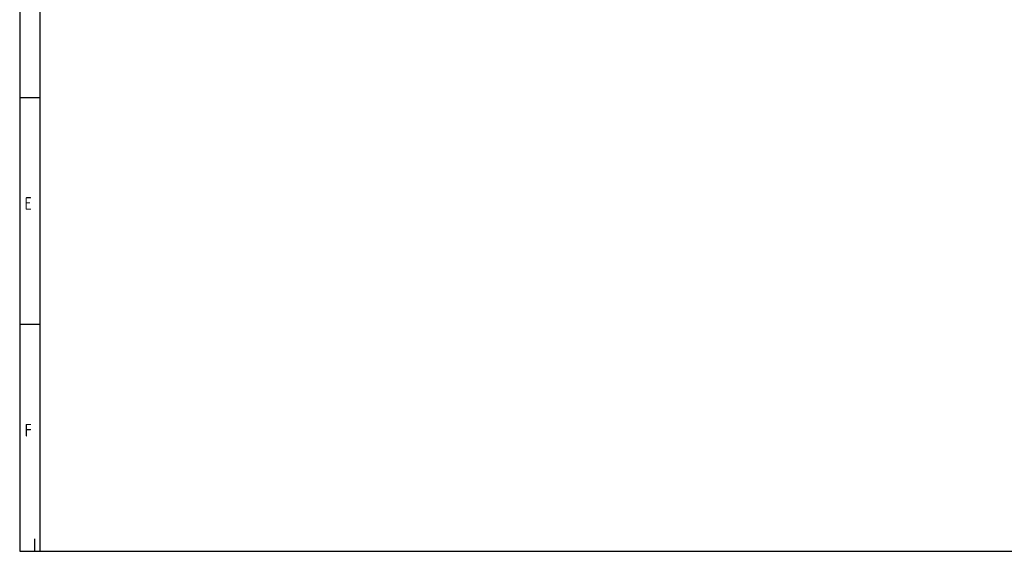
# Model space of a CAD drawing. Header units: millimetres. Extents: x 16 to 406, y 5 to 285.
# Tile 1 of 7: x 16 to 209, y 14 to 118. Entities that reach past the tile are written whole.
import ezdxf

# ---------------------------------------------------------------- set-up
doc = ezdxf.new("R2010")
doc.units = ezdxf.units.MM
doc.layers.add('10', color=7, linetype='Continuous')
doc.styles.add('SEACAD_Solid_Edge_ANSI', font='seans.ttf')

msp = doc.modelspace()

# ---------------------------------------------------------------- linework, layer by layer
at = {"layer": '10', "color": 7, "linetype": 'Continuous'}
for p, q in [((19.666, 13.578), (19.666, 280.578)), ((19.666, 102.578), (15.666, 102.578)), ((19.666, 58.078), (15.666, 58.078)), ((18.666, 13.578), (18.666, 15.999))]:
    msp.add_line(p, q, dxfattribs=at)
msp.add_lwpolyline([(405.666, 13.577), (405.666, 284.577), (15.666, 284.577), (15.666, 13.577), (405.666, 13.577)], dxfattribs=at)

# ---------------------------------------------------------------- texts
at = {"layer": '10', "char_height": 2.5, "attachment_point": 1, "style": 'SEACAD_Solid_Edge_ANSI'}
for s, insert, width in [('{\\fSolid Edge ANSI|b0||i0||c0|p34;\\C7;\\H2.50000002;\\W0.8;E}', (16.666, 83.078), 1.79349), ('{\\fSolid Edge ANSI|b0||i0||c0|p34;\\C7;\\H2.50000002;\\W0.8;F}', (16.666, 38.578), 1.63044)]:
    msp.add_mtext(s, dxfattribs=dict(at, insert=insert, width=width))

doc.saveas('drawing.dxf')
